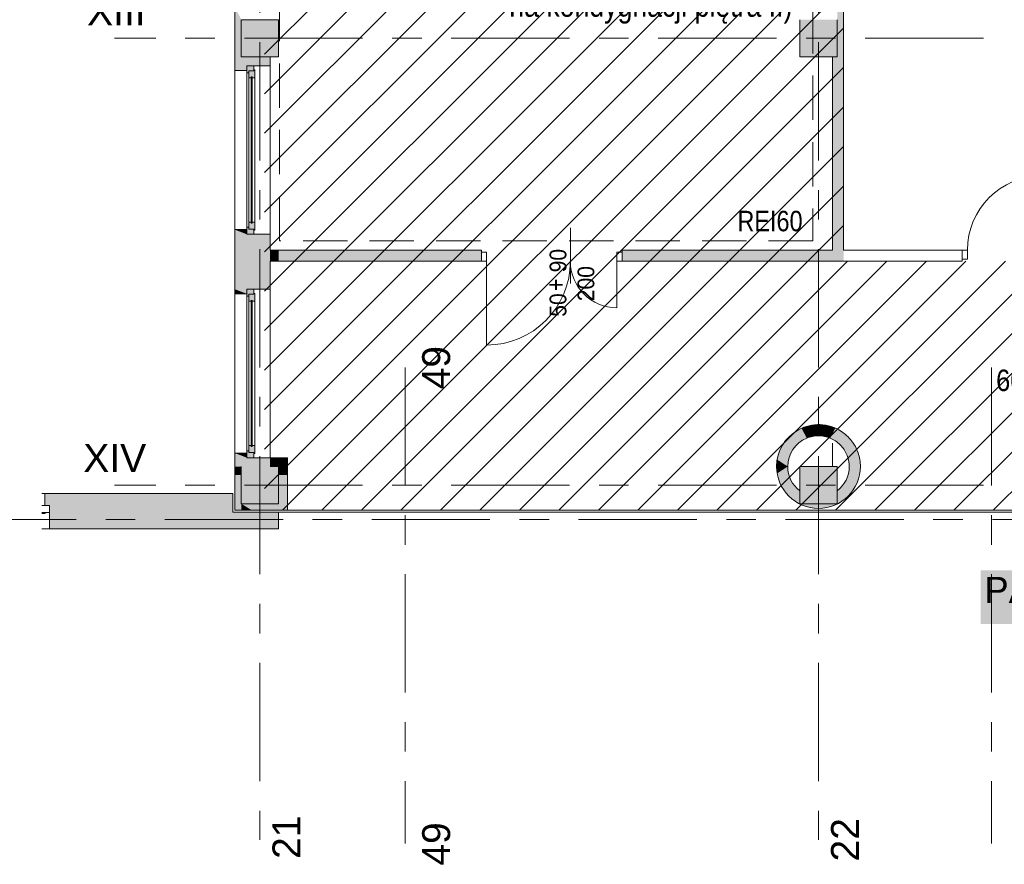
# Model space of a CAD drawing. Header units: centimetres. Extents: x -2574 to 3083, y -1 to 3760.
# Tile 2 of 58: x -1471 to -413, y 1 to 908. Entities that reach past the tile are written whole.
import ezdxf

# ---------------------------------------------------------------- set-up
doc = ezdxf.new("R2010")
doc.units = ezdxf.units.CM
doc.linetypes.add('Hidden', pattern=[71.4375, 47.625, -23.8125])
doc.linetypes.add('Oś', pattern=[222.25, 127, -31.75, 31.75, -31.75])
for name, color, linetype, lineweight in [('A-ANNO-NOTE', 131, 'Continuous', 13), ('A-AREA-IDEN', 2, 'Continuous', 13), ('A-DETL', 90, 'Continuous', 9), ('A-DETL-GENF', 92, 'Continuous', 9), ('A-DETL-MEDM', 33, 'Continuous', 13), ('A-DETL-THIN', 151, 'Continuous', 9), ('A-DOOR', 31, 'Continuous', 13), ('A-FLOR', 192, 'Continuous', 13), ('A-GLAZ', 151, 'Continuous', 13), ('A-WALL', 113, 'Continuous', 13), ('G-ANNO-TEXT', 231, 'Continuous', 13), ('S-GRID', 1, 'Continuous', 13), ('S-GRID-IDEN', 1, 'Continuous', 13)]:
    doc.layers.add(name, color=color, linetype=linetype, lineweight=lineweight)
doc.layers.add('A-WALL-PATT', color=111, linetype='Continuous', lineweight=13, plot=False)
doc.layers.add('S-COLS', color=52, linetype='Continuous', lineweight=13, plot=False)
doc.styles.add('Arial', font='arial.ttf', dxfattribs={"width": 0.9, "height": 18})
doc.styles.add('Arial Narrow', font='ARIALN.TTF', dxfattribs={"height": 20})
doc.styles.add('Arial Narrow_1', font='ARIALN.TTF', dxfattribs={"height": 22})
doc.styles.add('Arial Narrow_2', font='ARIALN.TTF', dxfattribs={"height": 25})
doc.styles.add('Arial_4', font='arial.ttf', dxfattribs={"height": 30})
doc.styles.add('Arial_7', font='arial.ttf', dxfattribs={"width": 0.85, "height": 23})
doc.styles.add('Arial_8', font='arial.ttf', dxfattribs={"height": 28})

# ---------------------------------------------------------------- blocks, each defined once
blk = doc.blocks.new('Okno - automatyczna etykieta - 181x91cm-1885281-2_parter wysoki __0_00_ - stan projektowany')
at = {"layer": 'A-GLAZ', "color": 71, "lineweight": 9}
for p, q in [((82.1, 6), (90.5, 6)), ((82.1, 6), (90.5, 6)), ((90.5, 6), (90.5, -1.5)), ((90.5, -1.5), (82.1, -1.5)), ((86, -2.5), (82.1, -2.5)), ((86, -1.5), (86, -2.5))]:
    blk.add_line(p, q, dxfattribs=at)

msp = doc.modelspace()

# ---------------------------------------------------------------- hatches: boundary and pattern name
at = {"layer": 'A-GLAZ', "lineweight": 9}
h = msp.add_hatch(color=251, dxfattribs=at)
h.paths.add_polyline_path([(-1219.1, 677.8), (-1219.1, 683.3), (-1224.6, 683.3), (-1224.6, 685.3), (-1226.6, 685.3), (-1226.6, 677.8), (-1221.3, 677.8)], flags=0)
h.paths.add_polyline_path([(-1224.6, 851.3), (-1224.6, 853.3), (-1219.1, 853.3), (-1219.1, 858.8), (-1226.6, 858.8), (-1226.6, 851.3)], flags=0)
h = msp.add_hatch(color=251, dxfattribs=at)
h.paths.add_polyline_path([(-1219.1, 682.3), (-1218.1, 682.3), (-1218.1, 690.8), (-1220.9, 690.8), (-1220.9, 689.8), (-1221.9, 689.8), (-1221.9, 690.8), (-1224.6, 690.8), (-1224.6, 683.3), (-1219.1, 683.3)], flags=0)
h.paths.add_polyline_path([(-1220.9, 845.8), (-1218.1, 845.8), (-1218.1, 854.3), (-1219.1, 854.3), (-1219.1, 853.3), (-1224.6, 853.3), (-1224.6, 845.8), (-1221.9, 845.8), (-1221.9, 846.8), (-1220.9, 846.8)], flags=0)
for points in [[(-1220.9, 689.8), (-1220.9, 846.8), (-1221.9, 846.8), (-1221.9, 689.8), (-1221.3, 689.8)], [(-1220.9, 449.8), (-1220.9, 606.8), (-1221.9, 606.8), (-1221.9, 449.8), (-1221.3, 449.8)]]:
    msp.add_hatch(color=251, dxfattribs=at).paths.add_polyline_path(points, flags=0)
h = msp.add_hatch(color=251, dxfattribs=at)
h.paths.add_polyline_path([(-1219.1, 437.8), (-1219.1, 443.3), (-1224.6, 443.3), (-1224.6, 445.3), (-1226.6, 445.3), (-1226.6, 437.8), (-1221.3, 437.8)], flags=0)
h.paths.add_polyline_path([(-1224.6, 611.3), (-1224.6, 613.3), (-1219.1, 613.3), (-1219.1, 618.8), (-1226.6, 618.8), (-1226.6, 611.3)], flags=0)
h = msp.add_hatch(color=251, dxfattribs=at)
h.paths.add_polyline_path([(-1219.1, 442.3), (-1218.1, 442.3), (-1218.1, 450.8), (-1220.9, 450.8), (-1220.9, 449.8), (-1221.9, 449.8), (-1221.9, 450.8), (-1224.6, 450.8), (-1224.6, 443.3), (-1219.1, 443.3)], flags=0)
h.paths.add_polyline_path([(-1220.9, 605.8), (-1218.1, 605.8), (-1218.1, 614.3), (-1219.1, 614.3), (-1219.1, 613.3), (-1224.6, 613.3), (-1224.6, 605.8), (-1221.9, 605.8), (-1221.9, 606.8), (-1220.9, 606.8)], flags=0)
at = {"layer": 'A-WALL-PATT', "lineweight": 9}
for points in [[(-1241.6, 361.3), (-1241.6, 399.3), (-1443.6, 399.3), (-1443.6, 386.3), (-1438.6, 386.3), (-1438.6, 361.3)], [(-1221.3, 361.3), (-1192.6, 361.3), (-1192.6, 379.3), (-1241.6, 379.3), (-1241.6, 361.3)]]:
    msp.add_hatch(color=251, dxfattribs=at).paths.add_polyline_path(points, flags=0)
at = {"layer": 'S-COLS', "lineweight": 9}
for points in [[(-1221.3, 868.3), (-1192.6, 868.3), (-1192.6, 908.3), (-1232.6, 908.3), (-1232.6, 868.3)], [(-632.6, 868.3), (-592.6, 868.3), (-592.6, 908.3), (-632.6, 908.3), (-632.6, 876.4)], [(-1232.6, 388.3), (-1192.6, 388.3), (-1192.6, 428.3), (-1232.6, 428.3)], [(-632.6, 388.3), (-592.6, 388.3), (-592.6, 428.3), (-632.6, 428.3), (-632.6, 396.4)]]:
    msp.add_hatch(color=251, dxfattribs=at).paths.add_polyline_path(points, flags=0)

# ---------------------------------------------------------------- linework, layer by layer
at = {"layer": 'A-ANNO-NOTE', "color": 251, "lineweight": 9}
msp.add_line((-879.1, 684.8), (-879.1, 624.8), dxfattribs=at)
at = {"layer": 'A-DETL', "color": 251, "linetype": 'Hidden', "lineweight": 9}
for p, q in [((-1191.6, 670.8), (-1191.6, 1348.3)), ((-618.6, 1348.3), (-618.6, 670.8)), ((-618.6, 670.8), (-1191.6, 670.8))]:
    msp.add_line(p, q, dxfattribs=at)
at = {"layer": 'A-DETL-GENF', "color": 251, "linetype": 'Continuous', "lineweight": 9}
for p, q in [((-1207.6, 871.3), (-695.6, 1383.3)), ((-1207.6, 828.8), (-653.1, 1383.3)), ((-1207.6, 786.4), (-610.7, 1383.3)), ((-1207.6, 744), (-585.6, 1366)), ((-1207.6, 701.6), (-585.6, 1323.6)), ((-1207.6, 659.1), (-585.6, 1281.1)), ((-1207.6, 616.7), (-585.6, 1238.7)), ((-1207.6, 574.3), (-585.6, 1196.3)), ((-1207.6, 531.9), (-585.6, 1153.9)), ((-1207.6, 489.4), (-585.6, 1111.4)), ((-1207.6, 447), (-585.6, 1069)), ((-1207.6, 404.6), (-585.6, 1026.6)), ((-1188.5, 381.3), (-585.6, 984.2)), ((-1146, 381.3), (-585.6, 941.7)), ((-1103.6, 381.3), (-585.6, 899.3)), ((-1061.2, 381.3), (-585.6, 856.9)), ((-1018.7, 381.3), (-585.6, 814.4)), ((-976.3, 381.3), (-585.6, 772)), ((-933.9, 381.3), (-585.6, 729.6)), ((-891.5, 381.3), (-585.6, 687.2)), ((-849, 381.3), (-581.5, 648.8)), ((-806.6, 381.3), (-539.1, 648.8)), ((-764.2, 381.3), (-496.7, 648.8)), ((-721.8, 381.3), (-454.3, 648.8)), ((-679.3, 381.3), (-411.8, 648.8)), ((-636.9, 381.3), (-369.4, 648.8)), ((-594.5, 381.3), (-327, 648.8)), ((-552.1, 381.3), (-284.6, 648.8)), ((-509.6, 381.3), (-242.1, 648.8)), ((-467.2, 381.3), (-199.7, 648.8)), ((-424.8, 381.3), (-157.3, 648.8))]:
    msp.add_line(p, q, dxfattribs=at)
at = {"layer": 'A-DETL-GENF', "color": 251, "lineweight": 9}
for p, q in [((-969.1, 658.4), (-974.6, 658.4)), ((-974.6, 658.4), (-974.6, 648.8)), ((-969.1, 648.8), (-969.1, 658.4)), ((-823.6, 658.4), (-829.1, 658.4)), ((-829.1, 658.4), (-829.1, 648.8)), ((-823.6, 648.8), (-823.6, 658.4)), ((-458.1, 660.7), (-458.1, 651.1)), ((-452.6, 660.7), (-458.1, 660.7)), ((-452.6, 651.1), (-452.6, 660.7)), ((-974.6, 648.8), (-969.1, 648.8)), ((-829.1, 648.8), (-823.6, 648.8)), ((-458.1, 651.1), (-452.6, 651.1))]:
    msp.add_line(p, q, dxfattribs=at)
at = {"layer": 'A-DETL-MEDM', "color": 251, "lineweight": 9}
for p, q in [((-974.6, 648.8), (-974.6, 658.4)), ((-974.6, 658.4), (-969.1, 658.4)), ((-969.1, 658.4), (-969.1, 648.8)), ((-829.1, 658.4), (-829.1, 648.8)), ((-823.6, 658.4), (-829.1, 658.4)), ((-823.6, 648.8), (-823.6, 658.4)), ((-452.6, 660.7), (-458.1, 660.7)), ((-458.1, 660.7), (-458.1, 651.1)), ((-452.6, 651.1), (-452.6, 660.7)), ((-969.1, 648.8), (-974.6, 648.8)), ((-829.1, 648.8), (-823.6, 648.8)), ((-458.1, 651.1), (-452.6, 651.1))]:
    msp.add_line(p, q, dxfattribs=at)
at = {"layer": 'A-DETL-THIN', "color": 251, "lineweight": 9}
msp.add_line((-597.6, 453.3), (-597.6, 428.3), dxfattribs=at)
at = {"layer": 'A-DOOR', "color": 251, "lineweight": 9}
for p, q in [((-879.1, 626.3), (-879.1, 683.3)), ((-969.1, 648.8), (-969.1, 558.8)), ((-829.1, 648.8), (-829.1, 598.8))]:
    msp.add_line(p, q, dxfattribs=at)
for centre, radius, start, end in [((-372.6, 660.7), 80, 90, 180), ((-969.1, 648.8), 90, 270, 0), ((-829.1, 648.8), 50, 180, 270)]:
    msp.add_arc(centre, radius, start, end, dxfattribs=at)
at = {"layer": 'A-FLOR', "color": 251, "lineweight": 9}
for p, q in [((-1183.1, 381.3), (877.4, 381.3)), ((223.4, 379.3), (-1192.6, 379.3))]:
    msp.add_line(p, q, dxfattribs=at)
at = {"layer": 'A-GLAZ', "color": 251, "lineweight": 9}
for p, q in [((-1219.1, 858.8), (-1226.6, 858.8)), ((-1226.6, 858.8), (-1226.6, 851.3)), ((-1226.6, 677.8), (-1226.6, 858.8)), ((-1219.1, 853.3), (-1219.1, 858.8)), ((-1226.6, 851.3), (-1224.6, 851.3)), ((-1226.6, 851.3), (-1226.6, 685.3)), ((-1219.1, 853.3), (-1224.6, 853.3)), ((-1224.6, 853.3), (-1224.6, 845.8)), ((-1224.6, 853.3), (-1219.1, 853.3)), ((-1224.6, 851.3), (-1224.6, 853.3)), ((-1220.9, 846.8), (-1221.9, 846.8)), ((-1221.9, 846.8), (-1221.9, 689.8)), ((-1221.9, 845.8), (-1221.9, 846.8)), ((-1221.9, 846.8), (-1220.9, 846.8)), ((-1220.9, 689.8), (-1220.9, 846.8)), ((-1220.9, 846.8), (-1220.9, 845.8)), ((-1218.1, 854.3), (-1219.1, 854.3)), ((-1219.1, 854.3), (-1219.1, 853.3)), ((-1218.1, 845.8), (-1218.1, 854.3)), ((-1224.6, 845.8), (-1221.9, 845.8)), ((-1224.6, 845.8), (-1224.6, 690.8)), ((-1220.9, 845.8), (-1218.1, 845.8)), ((-1218.1, 845.8), (-1218.1, 690.8)), ((-1221.9, 690.8), (-1224.6, 690.8)), ((-1224.6, 690.8), (-1224.6, 683.3)), ((-1221.9, 689.8), (-1221.9, 690.8)), ((-1221.9, 689.8), (-1220.9, 689.8)), ((-1220.9, 689.8), (-1221.9, 689.8)), ((-1218.1, 690.8), (-1220.9, 690.8)), ((-1220.9, 690.8), (-1220.9, 689.8)), ((-1218.1, 682.3), (-1218.1, 690.8)), ((-1224.6, 685.3), (-1226.6, 685.3)), ((-1226.6, 685.3), (-1226.6, 677.8)), ((-1226.6, 677.8), (-1219.1, 677.8)), ((-1224.6, 683.3), (-1224.6, 685.3)), ((-1224.6, 683.3), (-1219.1, 683.3)), ((-1219.1, 683.3), (-1224.6, 683.3)), ((-1219.1, 683.3), (-1219.1, 682.3)), ((-1219.1, 677.8), (-1219.1, 683.3)), ((-1219.1, 682.3), (-1218.1, 682.3)), ((-1219.1, 618.8), (-1226.6, 618.8)), ((-1226.6, 618.8), (-1226.6, 611.3)), ((-1226.6, 437.8), (-1226.6, 618.8)), ((-1219.1, 613.3), (-1219.1, 618.8)), ((-1218.1, 614.3), (-1219.1, 614.3)), ((-1219.1, 614.3), (-1219.1, 613.3)), ((-1218.1, 605.8), (-1218.1, 614.3)), ((-1226.6, 611.3), (-1224.6, 611.3)), ((-1226.6, 611.3), (-1226.6, 445.3)), ((-1219.1, 613.3), (-1224.6, 613.3)), ((-1224.6, 613.3), (-1224.6, 605.8)), ((-1224.6, 613.3), (-1219.1, 613.3)), ((-1224.6, 611.3), (-1224.6, 613.3)), ((-1224.6, 605.8), (-1221.9, 605.8)), ((-1224.6, 605.8), (-1224.6, 450.8)), ((-1220.9, 606.8), (-1221.9, 606.8)), ((-1221.9, 606.8), (-1221.9, 449.8)), ((-1221.9, 605.8), (-1221.9, 606.8)), ((-1221.9, 606.8), (-1220.9, 606.8)), ((-1220.9, 449.8), (-1220.9, 606.8)), ((-1220.9, 606.8), (-1220.9, 605.8)), ((-1220.9, 605.8), (-1218.1, 605.8)), ((-1218.1, 605.8), (-1218.1, 450.8)), ((-1224.6, 445.3), (-1226.6, 445.3)), ((-1226.6, 445.3), (-1226.6, 437.8)), ((-1221.9, 450.8), (-1224.6, 450.8)), ((-1224.6, 450.8), (-1224.6, 443.3)), ((-1224.6, 443.3), (-1224.6, 445.3)), ((-1221.9, 449.8), (-1221.9, 450.8)), ((-1221.9, 449.8), (-1220.9, 449.8)), ((-1220.9, 449.8), (-1221.9, 449.8)), ((-1218.1, 450.8), (-1220.9, 450.8)), ((-1220.9, 450.8), (-1220.9, 449.8)), ((-1218.1, 442.3), (-1218.1, 450.8)), ((-1226.6, 437.8), (-1219.1, 437.8)), ((-1224.6, 443.3), (-1219.1, 443.3)), ((-1219.1, 443.3), (-1224.6, 443.3)), ((-1219.1, 443.3), (-1219.1, 442.3)), ((-1219.1, 437.8), (-1219.1, 443.3)), ((-1219.1, 442.3), (-1218.1, 442.3))]:
    msp.add_line(p, q, dxfattribs=at)
at = {"layer": 'A-WALL', "color": 251, "lineweight": 9}
for p, q in [((-1239.6, 682.8), (-1239.6, 2338.3)), ((-585.6, 660.8), (-585.6, 1108.3)), ((-1201.6, 868.3), (-1201.6, 660.8)), ((-597.6, 868.3), (-597.6, 660.8)), ((-1201.6, 858.8), (-1219.1, 858.8)), ((-1239.6, 853.8), (-1226.6, 853.8)), ((-1239.6, 381.3), (-1239.6, 682.8)), ((-1239.6, 682.8), (-1226.6, 682.8)), ((-1201.6, 677.8), (-1219.1, 677.8)), ((-974.6, 660.8), (-1201.6, 660.8)), ((-974.6, 658.4), (-974.6, 660.8)), ((-597.6, 660.8), (-823.6, 660.8)), ((-823.6, 658.4), (-823.6, 660.8)), ((-458.1, 660.8), (-585.6, 660.8)), ((-458.1, 660.7), (-458.1, 660.8)), ((-1201.6, 648.8), (-1201.6, 437.8)), ((-974.6, 648.8), (-1201.6, 648.8)), ((-823.6, 648.8), (-585.6, 648.8)), ((-585.6, 648.8), (-458.1, 648.8)), ((-458.1, 648.8), (-458.1, 651.1)), ((-1239.6, 613.8), (-1226.6, 613.8)), ((-1201.6, 618.8), (-1219.1, 618.8)), ((-1239.6, 442.8), (-1226.6, 442.8)), ((-1219.1, 437.8), (-1183.1, 437.8)), ((-1183.1, 381.3), (-1183.1, 437.8)), ((-1201.6, 428.3), (-1192.6, 428.3)), ((-1447, 399.3), (-1443.6, 399.3)), ((-1241.6, 399.3), (-1443.6, 399.3)), ((-1443.6, 399.3), (-1443.6, 386.3)), ((-1241.6, 379.3), (-1241.6, 399.3)), ((-1239.6, 381.3), (-1183.1, 381.3)), ((-1438.6, 378.8), (-1438.6, 361.3)), ((-1192.6, 379.3), (-1241.6, 379.3)), ((-1192.6, 361.3), (-1192.6, 379.3)), ((-1438.6, 361.3), (-1447, 361.3)), ((-1438.6, 361.3), (-1241.6, 361.3)), ((-1241.6, 361.3), (-1192.6, 361.3))]:
    msp.add_line(p, q, dxfattribs=at)
for radius, start, end in [(45, 56.8421, 180), (45, 47.3684, 56.8421), (33, 112.5, 180), (33, 101.25, 112.5), (33, 56.25, 101.25), (33, 45, 56.25), (45, 37.8947, 47.3684), (45, 18.9474, 37.8947), (33, 33.75, 45), (33, 0, 33.75), (45, 360, 18.9474), (45, 180, 360), (33, 180, 232.5016), (33, 307.4984, 0)]:
    msp.add_arc((-612.6, 428.3), radius, start, end, dxfattribs=at)
at = {"layer": 'A-WALL-PATT', "color": 251, "linetype": 'Continuous', "lineweight": 9, "extrusion": (0, 0, -1)}
for points in [[(585.6, 1098.3), (592.6, 908.3), (585.6, 660.8)], [(1232.6, 908.3), (1239.6, 922.8), (1239.6, 853.8)], [(1232.6, 908.3), (1239.6, 853.8), (1232.6, 868.3)], [(592.6, 868.3), (585.6, 660.8), (592.6, 908.3)], [(1226.6, 853.8), (1232.6, 868.3), (1239.6, 853.8)], [(1232.6, 868.3), (1226.6, 853.8), (1226.6, 858.8)], [(1232.6, 868.3), (1226.6, 858.8), (1201.6, 868.3)], [(1201.6, 868.3), (1226.6, 858.8), (1201.6, 858.8)], [(595.8, 660.8), (597.6, 868.3), (597.6, 660.8)], [(597.6, 868.3), (595.8, 660.8), (592.6, 868.3)], [(592.6, 868.3), (595.8, 660.8), (585.6, 660.8)], [(1239.6, 618.8), (1226.6, 613.8), (1239.6, 682.8)], [(1239.6, 682.8), (1226.6, 613.8), (1226.6, 677.8)], [(1226.6, 682.8), (1239.6, 682.8), (1226.6, 677.8)], [(1226.6, 677.8), (1226.6, 618.8), (1201.6, 677.8)], [(1201.6, 677.8), (1226.6, 618.8), (1201.6, 618.8)], [(1201.6, 648.8), (1192.6, 660.8), (1201.6, 660.8)], [(1192.6, 660.8), (1201.6, 648.8), (1192.6, 648.8)], [(995.6, 648.8), (1192.6, 660.8), (1192.6, 648.8)], [(1192.6, 660.8), (995.6, 648.8), (974.6, 660.8)], [(974.6, 660.8), (995.6, 648.8), (974.6, 648.8)], [(823.6, 658.4), (585.6, 648.8), (823.6, 660.8)], [(823.6, 660.8), (585.6, 648.8), (585.6, 660.8)], [(585.6, 648.8), (823.6, 658.4), (823.6, 648.8)], [(1226.6, 613.8), (1239.6, 618.8), (1239.6, 613.8)], [(643.1, 461.4), (640.1, 446.7), (637.2, 466)], [(637.2, 466), (640.1, 446.7), (636, 451.7)], [(637.2, 466), (636, 451.7), (630.7, 469.5)], [(630.7, 469.5), (636, 451.7), (631, 455.8)], [(630.7, 469.5), (631, 455.8), (625.3, 458.8)], [(630.7, 469.5), (625.3, 458.8), (623.7, 471.9)], [(623.7, 471.9), (625.3, 458.8), (619.1, 460.7)], [(623.7, 471.9), (619.1, 460.7), (616.3, 473.2)], [(616.3, 473.2), (619.1, 460.7), (612.6, 461.3)], [(616.3, 473.2), (612.6, 461.3), (608.9, 473.2)], [(608.9, 473.2), (612.6, 461.3), (606.2, 460.7)], [(608.9, 473.2), (606.2, 460.7), (601.6, 471.9)], [(601.6, 471.9), (606.2, 460.7), (600, 458.8)], [(601.6, 471.9), (600, 458.8), (594.5, 469.5)], [(594.5, 469.5), (600, 458.8), (594.3, 455.8)], [(594.5, 469.5), (594.3, 455.8), (588, 466)], [(588, 466), (594.3, 455.8), (589.3, 451.7)], [(588, 466), (589.3, 451.7), (585.2, 446.7)], [(588, 466), (585.2, 446.7), (582.1, 461.4)], [(652.2, 449.7), (645.6, 428.3), (648.1, 456)], [(648.1, 456), (645.6, 428.3), (643.1, 461.4)], [(643.1, 461.4), (645.6, 428.3), (645, 434.8)], [(643.1, 461.4), (645, 434.8), (643.1, 441)], [(643.1, 461.4), (643.1, 441), (640.1, 446.7)], [(582.1, 461.4), (585.2, 446.7), (582.1, 441)], [(582.1, 461.4), (582.1, 441), (577.1, 456)], [(577.1, 456), (582.1, 441), (580.3, 434.8)], [(577.1, 456), (580.3, 434.8), (579.6, 428.3)], [(577.1, 456), (579.6, 428.3), (567.6, 428.3)], [(577.1, 456), (567.6, 428.3), (573, 449.7)], [(655.2, 442.9), (645.6, 428.3), (652.2, 449.7)], [(573, 449.7), (567.6, 428.3), (570.1, 442.9)], [(1226.6, 428.3), (1239.6, 442.8), (1239.6, 428.3)], [(1239.6, 442.8), (1226.6, 428.3), (1226.6, 437.8)], [(1239.6, 442.8), (1226.6, 437.8), (1226.6, 442.8)], [(1201.6, 428.3), (1226.6, 437.8), (1226.6, 428.3)], [(1226.6, 437.8), (1201.6, 428.3), (1201.6, 437.8)], [(1192.6, 428.3), (1201.6, 437.8), (1201.6, 428.3)], [(1201.6, 437.8), (1192.6, 428.3), (1192.6, 437.8)], [(1183.1, 428.3), (1192.6, 437.8), (1192.6, 428.3)], [(1192.6, 437.8), (1183.1, 428.3), (1183.1, 437.8)], [(645.6, 428.3), (657, 435.7), (657.6, 428.3)], [(657, 435.7), (645.6, 428.3), (655.2, 442.9)], [(570.1, 442.9), (567.6, 428.3), (568.2, 435.7)], [(1232.6, 419.3), (1239.6, 428.3), (1239.6, 419.3)], [(1239.6, 428.3), (1232.6, 419.3), (1232.6, 428.3)], [(1183.1, 419.3), (1192.6, 428.3), (1192.6, 419.3)], [(1192.6, 428.3), (1183.1, 419.3), (1183.1, 428.3)], [(657, 420.9), (645.6, 428.3), (657.6, 428.3)], [(645.6, 428.3), (657, 420.9), (655.2, 413.7)], [(645.6, 428.3), (655.2, 413.7), (652.2, 406.9)], [(645.6, 428.3), (652.2, 406.9), (648.1, 400.7)], [(645.6, 428.3), (648.1, 400.7), (643.1, 395.2)], [(645.6, 428.3), (643.1, 395.2), (645, 421.9)], [(580.3, 421.9), (577.1, 400.7), (579.6, 428.3)], [(579.6, 428.3), (577.1, 400.7), (567.6, 428.3)], [(567.6, 428.3), (577.1, 400.7), (573, 406.9)], [(567.6, 428.3), (573, 406.9), (570.1, 413.7)], [(567.6, 428.3), (570.1, 413.7), (568.2, 420.9)], [(1239.6, 381.3), (1232.6, 419.3), (1239.6, 419.3)], [(1232.6, 419.3), (1239.6, 381.3), (1232.6, 381.3)], [(1192.6, 388.3), (1183.1, 381.3), (1183.1, 419.3)], [(1183.1, 419.3), (1192.6, 419.3), (1192.6, 388.3)], [(645, 421.9), (643.1, 395.2), (643.1, 415.7)], [(643.1, 415.7), (643.1, 395.2), (640.1, 410)], [(585.2, 410), (582.1, 395.2), (582.1, 415.7)], [(582.1, 415.7), (577.1, 400.7), (580.3, 421.9)], [(582.1, 415.7), (582.1, 395.2), (577.1, 400.7)], [(640.1, 410), (643.1, 395.2), (637.2, 390.7)], [(640.1, 410), (637.2, 390.7), (636, 405)], [(636, 405), (637.2, 390.7), (632.6, 388.3)], [(636, 405), (632.6, 388.3), (632.6, 402.3)], [(592.6, 388.3), (588, 390.7), (589.3, 405)], [(589.3, 405), (592.6, 402.3), (592.6, 388.3)], [(589.3, 405), (588, 390.7), (585.2, 410)], [(585.2, 410), (588, 390.7), (582.1, 395.2)], [(1221.3, 381.3), (1232.6, 388.3), (1232.6, 381.3)], [(1232.6, 388.3), (1221.3, 381.3), (1192.6, 388.3)], [(1192.6, 388.3), (1221.3, 381.3), (1183.1, 381.3)], [(632.6, 388.3), (637.2, 390.7), (630.7, 387.1)], [(632.6, 388.3), (630.7, 387.1), (592.6, 388.3)], [(592.6, 388.3), (630.7, 387.1), (623.7, 384.7)], [(592.6, 388.3), (623.7, 384.7), (616.3, 383.5)], [(592.6, 388.3), (616.3, 383.5), (608.9, 383.5)], [(592.6, 388.3), (608.9, 383.5), (601.6, 384.7)], [(592.6, 388.3), (601.6, 384.7), (594.5, 387.1)], [(592.6, 388.3), (594.5, 387.1), (588, 390.7)]]:
    msp.add_solid(points, dxfattribs=at)
at = {"layer": 'A-WALL-PATT', "color": 251, "linetype": 'Continuous', "lineweight": 9}
for points in [[(-1226.6, 677.8), (-1226.6, 613.8), (-1226.6, 618.8)], [(-1232.6, 419.3), (-1232.6, 381.3), (-1232.6, 388.3)]]:
    msp.add_solid(points, dxfattribs=at)
at = {"layer": 'G-ANNO-TEXT', "color": 251, "lineweight": 9}
msp.add_solid([(-438.3, 316.7), (-182.5, 316.7), (-438.3, 259), (-182.5, 259)], dxfattribs=at)
at = {"layer": 'S-COLS', "color": 251, "lineweight": 9}
for p, q in [((-1207.6, 908.3), (-1232.6, 908.3)), ((-1232.6, 908.3), (-1232.6, 868.3)), ((-1192.6, 908.3), (-1207.6, 908.3)), ((-1192.6, 868.3), (-1192.6, 908.3)), ((-632.6, 908.3), (-632.6, 868.3)), ((-592.6, 868.3), (-592.6, 908.3)), ((-1232.6, 868.3), (-1207.6, 868.3)), ((-1207.6, 868.3), (-1192.6, 868.3)), ((-632.6, 868.3), (-592.6, 868.3)), ((-1232.6, 428.3), (-1232.6, 388.3)), ((-1192.6, 388.3), (-1192.6, 428.3)), ((-592.6, 428.3), (-632.6, 428.3)), ((-632.6, 428.3), (-632.6, 388.3)), ((-592.6, 388.3), (-592.6, 428.3)), ((-1232.6, 388.3), (-1207.6, 388.3)), ((-1207.6, 388.3), (-1192.6, 388.3)), ((-632.6, 388.3), (-592.6, 388.3))]:
    msp.add_line(p, q, dxfattribs=at)
at = {"layer": 'S-GRID', "color": 251, "linetype": 'Oś', "lineweight": 9}
for p, q in [((-1212.6, 2884.3), (-1212.6, 27.1)), ((-612.6, 2884.3), (-612.6, 27.1)), ((1342.5, 888.3), (-1368.8, 888.3)), ((-1056.6, 534.8), (-1056.6, 23.2)), ((-426.6, 534.8), (-426.6, 23.2)), ((1342.5, 408.3), (-1368.8, 408.3)), ((368, 371.3), (-1702.9, 371.3))]:
    msp.add_line(p, q, dxfattribs=at)

# ---------------------------------------------------------------- block references
at = {"color": 251, "lineweight": 9}
msp.add_blockref('Okno - automatyczna etykieta - 181x91cm-1885281-2_parter wysoki __0_00_ - stan projektowany', (-1529.1, 380.3), dxfattribs=at)

# ---------------------------------------------------------------- texts
at = {"layer": 'A-ANNO-NOTE', "color": 251, "lineweight": 9, "style": 'Arial', "width": 0.9}
for s, p in [('90', (-883.4, 636.9)), ('200', (-853.4, 605.9)), ('200', (-853.4, 605.9)), ('50', (-883.4, 589.2))]:
    msp.add_text(s, height=18, rotation=90, dxfattribs=at).set_placement(p)
at = {"layer": 'A-ANNO-NOTE', "color": 251, "lineweight": 9, "style": 'Arial Narrow'}
msp.add_text('+', height=20, rotation=90, dxfattribs=at).set_placement((-885, 616.8))
at = {"layer": 'A-AREA-IDEN', "color": 251, "lineweight": 9, "style": 'Arial_7', "width": 0.85}
msp.add_text('60.3 m˛', height=23, dxfattribs=at).set_placement((-421.8, 509.4))
at = {"layer": 'G-ANNO-TEXT', "color": 251, "lineweight": 9}
for s, height, style, p in [('na kondygnacji piętra II)', 25, 'Arial Narrow_2', (-944.7, 911.5)), ('REI60', 22, 'Arial Narrow_1', (-699.7, 681)), ('PAWILON E2', 28, 'Arial_8', (-434.4, 281.7))]:
    msp.add_text(s, height=height, dxfattribs=dict(at, style=style)).set_placement(p)
at = {"layer": 'S-GRID-IDEN', "color": 251, "lineweight": 9, "style": 'Arial_4'}
for s, p in [('XIII', (-1398.2, 902.4)), ('XIV', (-1402.3, 422.4))]:
    msp.add_text(s, height=30, dxfattribs=at).set_placement(p)
for s, p in [('21', (-1169.1, 6.7)), ('22', (-569.1, 4))]:
    msp.add_text(s, height=30, rotation=90, dxfattribs=at).set_placement(p)
at = {"layer": 'S-GRID-IDEN', "color": 251, "lineweight": 9, "char_height": 30, "width": 48.3, "attachment_point": 5, "rotation": 90, "line_spacing_factor": 0.936439, "style": 'Arial_4'}
for insert in [(-1023.1, 534.5), (-1023.1, 22.8)]:
    msp.add_mtext('\\pxqc,t4.23333,8.46667,12.7,16.93333,21.16667,25.4,29.63333,33.86667,38.1,42.33333,46.56667,50.8,55.03333,59.26667,63.5,67.73333,71.96667,76.2,80.43333,84.66667,88.9,93.13333,97.36667,101.6,105.83333,110.06667,114.3,118.53333,122.76667,127,131.23333,135.46667;{49}', dxfattribs=dict(at, insert=insert))

doc.saveas('drawing.dxf')
